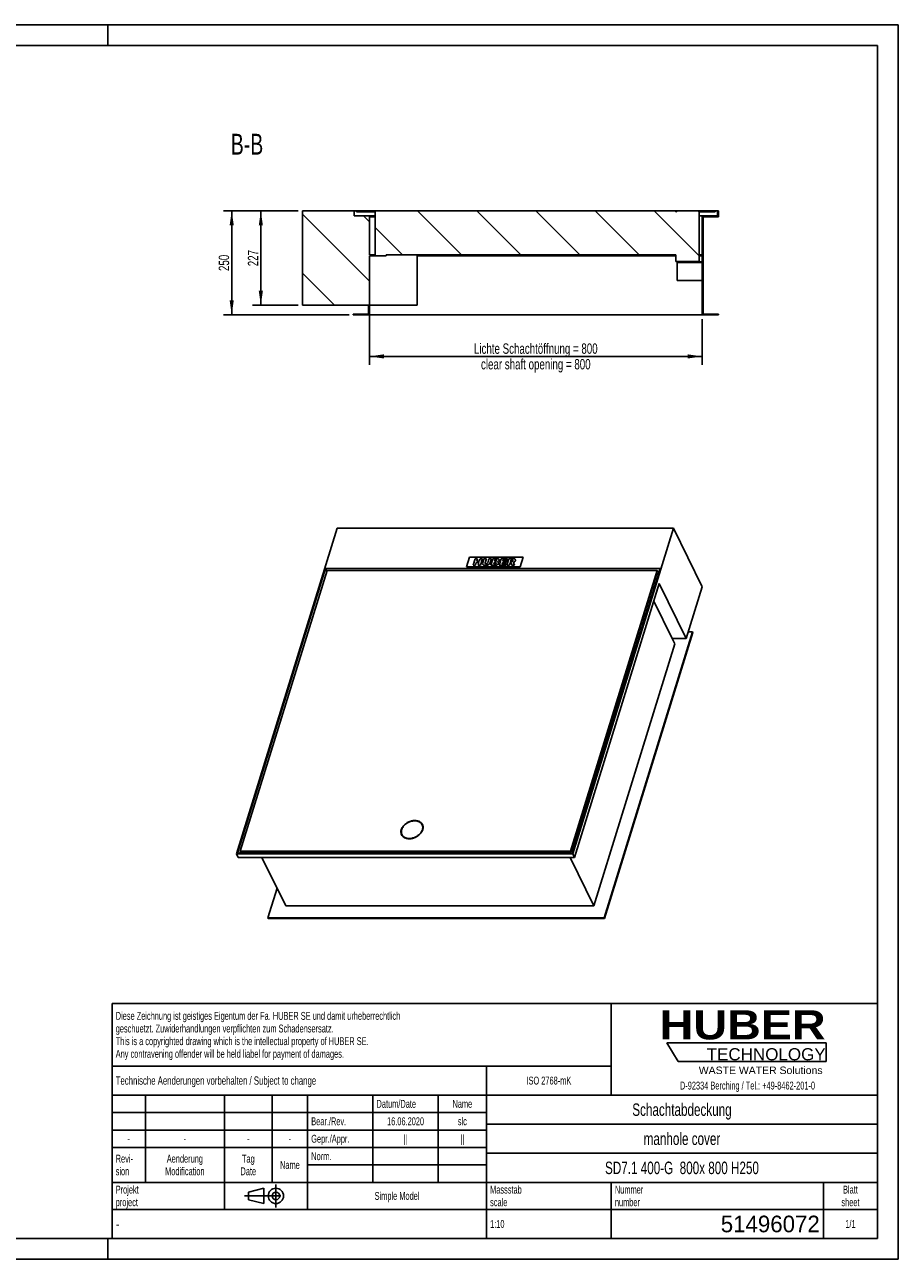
# Model space of a CAD drawing. Header units: millimetres. Extents: x 0 to 4200, y 0 to 2970.
# Tile 2 of 2: x 2100 to 4200, y 0 to 2970. Entities that reach past the tile are written whole.
import ezdxf

# ---------------------------------------------------------------- set-up
doc = ezdxf.new("R2010")
doc.units = ezdxf.units.MM
doc.header["$LTSCALE"] = 231
doc.linetypes.add('CENTER', pattern=[0.6, 0.375, -0.075, 0.075, -0.075])
doc.layers.get('0').update_dxf_attribs({"linetype": 'CONTINUOUS'})
for name, color, linetype in [('_2D-BEM', 7, 'CONTINUOUS'), ('_ACHSEN', 7, 'CONTINUOUS'), ('_KURVEN', 7, 'CONTINUOUS'), ('_ZEICHNUNGSELEM', 7, 'CONTINUOUS'), ('HUBER_Logo_BL2', 7, 'CONTINUOUS')]:
    doc.layers.add(name, color=color, linetype=linetype)
doc.styles.get("Standard").update_dxf_attribs({"font": 'txt', "width": 0.7})
doc.styles.add('TEXTSTYLE_2', font='ariblk.ttf')
doc.styles.add('TEXTSTYLE_3', font='arial.ttf')
doc.styles.add('TEXTSTYLE_4', font='txt', dxfattribs={"width": 0.8})
doc.styles.add('TEXTSTYLE_5', font='txt')
doc.dimstyles.new('DIMSTYLE_1', dxfattribs={"dimtxt": 25, "dimasz": 35, "dimexe": 2, "dimexo": 1, "dimtad": 1, "dimdec": 1, "dimtxsty": 'Standard', "dimblk": '_FILLED', "dimblk1": '_FILLED', "dimblk2": '_FILLED', "dimcen": 0.09, "dimadec": 1, "dimazin": 2, "dimtp": 0.8, "dimtm": 0.8, "dimtfac": 1, "dimtdec": 1, "dimtofl": 0, "dimtmove": 0, "dimatfit": 3, "dimldrblk": '_FILLED', "dimfxl": 1, "dimtolj": 1, "dimarcsym": 0})
doc.dimstyles.new('DIMSTYLE_2', dxfattribs={"dimtxt": 25, "dimasz": 35, "dimexe": 2, "dimexo": 1, "dimtad": 1, "dimdec": 1, "dimtxsty": 'Standard', "dimblk": '_FILLED', "dimblk1": '_FILLED', "dimblk2": '_FILLED', "dimcen": 0.09, "dimadec": 1, "dimazin": 2, "dimtp": 0.5, "dimtm": 0.5, "dimtfac": 1, "dimtdec": 1, "dimtofl": 0, "dimtmove": 0, "dimatfit": 3, "dimldrblk": '_FILLED', "dimfxl": 1, "dimtolj": 1, "dimarcsym": 0})

# ---------------------------------------------------------------- blocks, each defined once
blk = doc.blocks.new('HUBER_LOGO_BL2', base_point=(3837.5, 503.7))
at = {"layer": 'HUBER_Logo_BL2', "color": 5, "linetype": 'Continuous'}
for p, q in [((4026.4, 521), (3643.9, 521)), ((3643.9, 521), (3670.9, 476)), ((4026.4, 521), (4026.4, 476)), ((3670.9, 476), (4026.4, 476))]:
    blk.add_line(p, q, dxfattribs=at)
at = {"layer": 'HUBER_Logo_BL2', "color": 2, "linetype": 'Continuous', "attachment_point": 3, "line_spacing_factor": 0.78}
for s, insert, char_height, width, style in [('HUBER\\P\\fArial;\\H29.25;TECHNOLOGY ', (4025.4, 599.1), 70.2, 387.672, 'TEXTSTYLE_2'), ('WASTE WATER Solutions', (4018, 463.6), 18, 297.033, 'TEXTSTYLE_3')]:
    blk.add_mtext(s, dxfattribs=dict(at, insert=insert, char_height=char_height, width=width, style=style))
at = {"layer": 'HUBER_Logo_BL2', "color": 2, "linetype": 'Continuous', "insert": (3837.5, 427.4), "char_height": 19, "width": 810.893, "attachment_point": 2, "line_spacing_factor": 0.96}
blk.add_mtext('D-92334 Berching / Tel.: +49-8462-201-0', dxfattribs=at)
blk = doc.blocks.new('_FILLED')
at = {"color": 0, "linetype": 'ByBlock'}
blk.add_solid([(0, 0), (-1, 0.143), (-1, -0.143)], dxfattribs=at)
blk = doc.blocks.new('*D3')
at = {"layer": '_2D-BEM', "color": 2, "linetype": 'Continuous', "transparency": 16777216}
for p, q in [((2928.6, 2285), (2928.6, 2152)), ((3728.6, 2262), (3728.6, 2152)), ((2928.6, 2172), (3328.6, 2172)), ((3728.6, 2172), (3328.6, 2172))]:
    blk.add_line(p, q, dxfattribs=at)
at = {"layer": '_2D-BEM', "color": 2, "linetype": 'Continuous', "transparency": 16777216, "xscale": 35, "yscale": 35, "zscale": 35, "rotation": 180}
blk.add_blockref('_FILLED', (2928.6, 2172), dxfattribs=at)
at = {"layer": '_2D-BEM', "color": 2, "linetype": 'Continuous', "transparency": 16777216, "xscale": 35, "yscale": 35, "zscale": 35}
blk.add_blockref('_FILLED', (3728.6, 2172), dxfattribs=at)
at = {"layer": '_2D-BEM', "color": 2, "linetype": 'Continuous', "transparency": 16777216, "insert": (3328.6, 2203.3), "char_height": 25, "width": 702.143, "attachment_point": 2, "line_spacing_factor": 0.9}
blk.add_mtext('Lichte Schachtöffnung = 800\\Pclear shaft opening = 800', dxfattribs=at)
blk = doc.blocks.new('*D4')
at = {"layer": '_2D-BEM', "color": 2, "linetype": 'Continuous', "transparency": 16777216}
for p, q in [((2757.6, 2522), (2577.6, 2522)), ((2597.6, 2522), (2597.6, 2397)), ((2597.6, 2272), (2597.6, 2397)), ((2879.6, 2272), (2577.6, 2272))]:
    blk.add_line(p, q, dxfattribs=at)
at = {"layer": '_2D-BEM', "color": 2, "linetype": 'Continuous', "transparency": 16777216, "xscale": 35, "yscale": 35, "zscale": 35}
for p, rotation in [((2597.6, 2522), 90), ((2597.6, 2272), 270)]:
    blk.add_blockref('_FILLED', p, dxfattribs=dict(at, rotation=rotation))
at = {"layer": '_2D-BEM', "color": 2, "linetype": 'Continuous', "transparency": 16777216, "insert": (2566.4, 2397), "char_height": 25, "width": 85.714, "attachment_point": 2, "rotation": 90, "line_spacing_factor": 0.9}
blk.add_mtext('250', dxfattribs=at)
blk = doc.blocks.new('*D5')
at = {"layer": '_2D-BEM', "color": 2, "linetype": 'Continuous', "transparency": 16777216}
for p, q in [((2757.6, 2522), (2647.6, 2522)), ((2667.6, 2522), (2667.6, 2408.5)), ((2667.6, 2295), (2667.6, 2408.5)), ((2757.6, 2295), (2647.6, 2295))]:
    blk.add_line(p, q, dxfattribs=at)
at = {"layer": '_2D-BEM', "color": 2, "linetype": 'Continuous', "transparency": 16777216, "xscale": 35, "yscale": 35, "zscale": 35}
for p, rotation in [((2667.6, 2522), 90), ((2667.6, 2295), 270)]:
    blk.add_blockref('_FILLED', p, dxfattribs=dict(at, rotation=rotation))
at = {"layer": '_2D-BEM', "color": 2, "linetype": 'Continuous', "transparency": 16777216, "insert": (2636.4, 2408.5), "char_height": 25, "width": 88.393, "attachment_point": 2, "rotation": 90, "line_spacing_factor": 0.9}
blk.add_mtext('227', dxfattribs=at)
blk = doc.blocks.new('PROJEKTIONSMETHODE_1_BL3', base_point=(2680, 152.5))
at = {"color": 2, "linetype": 'CENTER'}
for p, q in [((2703.8, 180), (2703.8, 125)), ((2628.7, 152.5), (2731.3, 152.5))]:
    blk.add_line(p, q, dxfattribs=at)
at = {"color": 2, "linetype": 'Continuous'}
for p, q in [((2637.8, 161.7), (2674.5, 170.8)), ((2637.8, 143.3), (2637.8, 161.7)), ((2674.5, 134.2), (2674.5, 170.8)), ((2637.8, 143.3), (2674.5, 134.2))]:
    blk.add_line(p, q, dxfattribs=at)
for radius in [18.3, 9.17]:
    blk.add_circle((2703.8, 152.5), radius, dxfattribs=at)
blk = doc.blocks.new('*T12')
at = {"color": 3, "linetype": 'Continuous'}
for p, q in [((0, 0), (1840, 0)), ((0, 0), (0, -565)), ((1200, 0), (1200, -220)), ((1840, 0), (1840, -565)), ((0, -150), (1200, -150)), ((900, -150), (900, -565)), ((0, -220), (1840, -220)), ((80, -220), (80, -430)), ((270, -220), (270, -495)), ((385, -220), (385, -430)), ((470, -220), (470, -495)), ((627, -220), (627, -430)), ((784, -220), (784, -430)), ((0, -262), (900, -262)), ((900, -290), (1840, -290)), ((0, -304), (900, -304)), ((0, -346), (900, -346)), ((900, -360), (1840, -360)), ((470, -388), (900, -388)), ((0, -430), (1840, -430)), ((1200, -430), (1200, -565)), ((1710, -430), (1710, -565)), ((0, -495), (1840, -495)), ((0, -565), (1840, -565))]:
    blk.add_line(p, q, dxfattribs=at)
at = {"layer": '_ZEICHNUNGSELEM', "color": 2, "linetype": 'Continuous', "line_spacing_factor": 0.96}
for s, insert, char_height, width, attachment_point in [('Diese Zeichnung ist geistiges Eigentum der Fa. HUBER SE und damit urheberrechtlich \\Pgeschuetzt. Zuwiderhandlungen verpflichten zum Schadensersatz.\\PThis is a copyrighted drawing which is the intellectual property of HUBER SE.\\PAny contravening offender will be held liabel for payment of damages.', (8.75, -19.9), 19, 2214.8571, 1), ('Technische Aenderungen vorbehalten / Subject to change', (8.75, -175), 20, 1524.7619, 1), ('ISO 2768-mK', (1050, -175.5), 19, 332.9524, 2), ('Datum/Date', (635.75, -231.5), 19, 292.2381, 1), ('Name', (842, -231.5), 19, 126.6667, 2), ('Schachtabdeckung', (1370, -240), 30, 680, 2), ('Bear./Rev.', (478.75, -273.5), 19, 272.3333, 1), ('16.06.2020', (705.5, -273.5), 19, 281.381, 2), ('slc', (842, -273.5), 19, 77.8095, 2), ('-', (40, -315.5), 19, 34.381, 2), ('-', (175, -315.5), 19, 34.381, 2), ('-', (327.5, -315.5), 19, 34.381, 2), ('-', (427.5, -315.5), 19, 34.381, 2), ('Gepr./Appr.', (478.75, -315.5), 19, 299.4762, 1), ('||', (705.5, -315.5), 19, 50.6667, 2), ('||', (842, -315.5), 19, 50.6667, 2), ('manhole cover', (1370, -310), 30, 564.2857, 2), ('Revi-\\Psion', (8.75, -363.3), 19, 138.4286, 1), ('Aenderung\\PModification', (175, -363.3), 19, 295.8571, 2), ('Tag\\PDate', (327.5, -363.3), 19, 110.381, 2), ('Name', (427.5, -378.5), 19, 126.6667, 2), ('Norm. ', (478.75, -357.5), 19, 175.5238, 1), ('SD7.1 400-G  800x 800 H250', (1370, -380), 30, 1205.7143, 2), ('Projekt\\Pproject', (8.75, -437.8), 19, 183.6667, 1), ('Massstab\\Pscale', (908.75, -437.8), 19, 224.381, 1), ('Nummer\\Pnumber', (1208.75, -437.8), 19, 186.381, 1), ('Blatt\\Psheet', (1775, -437.8), 19, 130.2857, 2), ('Simple Model', (685, -453), 19, 328.4286, 2), ('1:10', (908.75, -520.5), 19, 94.0952, 1), ('1/1', (1775, -520.5), 19, 79.619, 2)]:
    blk.add_mtext(s, dxfattribs=dict(at, insert=insert, char_height=char_height, width=width, attachment_point=attachment_point))
for s, insert, char_height, width, attachment_point, style in [('-', (8.75, -517.5), 25, 18.3333, 1, 'TEXTSTYLE_4'), ('51496072', (1701.25, -510), 40, 553.3333, 3, 'TEXTSTYLE_5')]:
    blk.add_mtext(s, dxfattribs=dict(at, insert=insert, char_height=char_height, width=width, attachment_point=attachment_point, style=style))

msp = doc.modelspace()

# ---------------------------------------------------------------- hatches: boundary and pattern name
at = {"linetype": 'Continuous'}
h = msp.add_hatch(dxfattribs=at)
h.set_pattern_fill('ANSI31', color=2, angle=90, style=0, pattern_type=2)
h.set_pattern_definition([(135, (3328.62, 2522.03), (-71.118, -71.118), [])])
edge = h.paths.add_edge_path()
edge.add_line((3730.62, 2508.03), (3767.62, 2508.03))
edge.add_line((3730.62, 2508.03), (3730.62, 2274.03))
edge.add_line((3767.62, 2274.03), (3730.62, 2274.03))
edge.add_line((3767.62, 2274.03), (3767.62, 2272.03))
edge.add_line((3728.62, 2272.03), (3767.62, 2272.03))
edge.add_line((3728.62, 2272.03), (3728.62, 2397.53))
edge.add_line((3668.62, 2397.53), (3728.62, 2397.53))
edge.add_line((3668.62, 2399.53), (3668.62, 2397.53))
edge.add_line((3668.62, 2399.53), (3728.62, 2399.53))
edge.add_line((3728.62, 2399.53), (3728.62, 2414.03))
edge.add_line((3728.62, 2414.03), (3721.62, 2414.03))
edge.add_line((3721.62, 2414.03), (3721.62, 2400.03))
edge.add_line((3665.62, 2400.03), (3721.62, 2400.03))
edge.add_line((3665.62, 2416.03), (3665.62, 2400.03))
edge.add_line((2968.62, 2416.03), (3665.62, 2416.03))
edge.add_line((2968.62, 2414.03), (2968.62, 2416.03))
edge.add_line((2968.62, 2414.03), (2928.62, 2414.03))
edge.add_line((2928.62, 2272.03), (2928.62, 2414.03))
edge.add_line((2889.62, 2272.03), (2928.62, 2272.03))
edge.add_line((2889.62, 2274.03), (2889.62, 2272.03))
edge.add_line((2926.62, 2274.03), (2889.62, 2274.03))
edge.add_line((2926.62, 2295.03), (2926.62, 2274.03))
edge.add_line((2926.62, 2295.03), (2767.62, 2295.03))
edge.add_line((2767.62, 2295.03), (2767.62, 2522.03))
edge.add_line((2891.62, 2522.03), (2767.62, 2522.03))
edge.add_line((2891.62, 2510.03), (2891.62, 2522.03))
edge.add_line((2928.62, 2510.03), (2891.62, 2510.03))
edge.add_line((2928.62, 2416.03), (2928.62, 2510.03))
edge.add_line((2942.12, 2416.03), (2928.62, 2416.03))
edge.add_line((2942.12, 2520.03), (2942.12, 2416.03))
edge.add_line((2942.12, 2520.03), (2897.62, 2520.03))
edge.add_line((2897.62, 2520.03), (2897.62, 2522.03))
edge.add_line((2897.62, 2522.03), (3665.62, 2522.03))
edge.add_line((3665.62, 2522.03), (3665.62, 2520.03))
edge.add_line((3665.62, 2520.03), (3666.62, 2520.03))
edge.add_line((3666.62, 2522.03), (3666.62, 2520.03))
edge.add_line((3666.62, 2522.03), (3720.62, 2522.03))
edge.add_line((3720.62, 2522.03), (3720.62, 2520.03))
edge.add_line((3720.62, 2520.03), (3721.62, 2520.03))
edge.add_line((3721.62, 2520.03), (3721.62, 2416.03))
edge.add_line((3728.62, 2416.03), (3721.62, 2416.03))
edge.add_line((3728.62, 2510.03), (3728.62, 2416.03))
edge.add_line((3765.62, 2510.03), (3728.62, 2510.03))
edge.add_line((3765.62, 2510.03), (3765.62, 2522.03))
edge.add_line((3767.62, 2522.03), (3765.62, 2522.03))
edge.add_line((3767.62, 2522.03), (3767.62, 2508.03))
edge = h.paths.add_edge_path()
edge.add_line((3759.62, 2522.03), (3721.62, 2522.03))
edge.add_line((3759.62, 2520.03), (3759.62, 2522.03))
edge.add_line((3759.62, 2520.03), (3721.62, 2520.03))
edge.add_line((3721.62, 2522.03), (3721.62, 2520.03))

# ---------------------------------------------------------------- linework, layer by layer
at = {"color": 7, "linetype": 'Continuous'}
for p, q in [((0, 2970), (4200, 2970)), ((4200, 0), (4200, 2970)), ((2891.62, 2522.03), (2767.62, 2522.03)), ((2767.62, 2295.03), (2767.62, 2522.03)), ((2891.62, 2510.03), (2891.62, 2522.03)), ((2897.62, 2522.03), (2891.62, 2522.03)), ((2928.62, 2510.03), (2891.62, 2510.03)), ((2897.62, 2522.03), (3665.62, 2522.03)), ((2897.62, 2520.03), (2897.62, 2522.03)), ((2942.12, 2520.03), (2897.62, 2520.03)), ((2928.62, 2416.03), (2928.62, 2510.03)), ((2942.12, 2510.03), (2928.62, 2510.03)), ((2942.12, 2508.03), (2928.62, 2508.03)), ((2942.12, 2520.03), (2942.12, 2416.03)), ((3665.62, 2522.03), (3665.62, 2520.03)), ((3665.62, 2522.03), (3666.58, 2522.03)), ((3665.62, 2520.03), (3666.62, 2520.03)), ((3666.58, 2522.03), (3666.62, 2522.03)), ((3666.62, 2522.03), (3666.62, 2520.03)), ((3666.62, 2522.03), (3693.62, 2522.03)), ((3693.62, 2522.03), (3720.62, 2522.03)), ((3720.62, 2522.03), (3720.62, 2520.03)), ((3720.62, 2522.03), (3720.67, 2522.03)), ((3720.62, 2520.03), (3721.62, 2520.03)), ((3720.67, 2522.03), (3721.62, 2522.03)), ((3721.62, 2522.03), (3721.62, 2520.03)), ((3759.62, 2522.03), (3721.62, 2522.03)), ((3721.62, 2520.03), (3721.62, 2416.03)), ((3759.62, 2520.03), (3721.62, 2520.03)), ((3728.62, 2510.03), (3721.62, 2510.03)), ((3765.62, 2510.03), (3728.62, 2510.03)), ((3728.62, 2510.03), (3728.62, 2416.03)), ((3730.62, 2508.03), (3767.62, 2508.03)), ((3730.62, 2508.03), (3730.62, 2274.03)), ((3765.62, 2522.03), (3759.62, 2522.03)), ((3759.62, 2520.03), (3759.62, 2522.03)), ((3767.62, 2522.03), (3765.62, 2522.03)), ((3765.62, 2510.03), (3765.62, 2522.03)), ((3767.62, 2522.03), (3767.62, 2508.03)), ((2942.12, 2416.03), (2928.62, 2416.03)), ((2928.62, 2272.03), (2928.62, 2414.03)), ((2968.62, 2414.03), (2928.62, 2414.03)), ((2968.62, 2414.03), (2968.62, 2416.03)), ((2968.62, 2416.03), (3665.62, 2416.03)), ((3043.62, 2416.03), (3043.62, 2295.03)), ((3043.62, 2414.03), (3665.62, 2414.03)), ((3665.62, 2416.03), (3665.62, 2400.03)), ((3728.62, 2416.03), (3721.62, 2416.03)), ((3721.62, 2414.03), (3721.62, 2400.03)), ((3728.62, 2414.03), (3721.62, 2414.03)), ((3728.62, 2399.53), (3728.62, 2414.03)), ((3665.62, 2400.03), (3721.62, 2400.03)), ((3668.62, 2399.53), (3728.62, 2399.53)), ((3668.62, 2399.53), (3668.62, 2397.53)), ((3668.62, 2397.53), (3728.62, 2397.53)), ((3668.62, 2354.53), (3668.62, 2397.53)), ((3728.62, 2272.03), (3728.62, 2397.53)), ((3728.62, 2354.53), (3668.62, 2354.53)), ((2926.62, 2295.03), (2767.62, 2295.03)), ((2926.62, 2295.03), (2926.62, 2274.03)), ((3043.62, 2295.03), (2928.62, 2295.03)), ((2926.62, 2274.03), (2889.62, 2274.03)), ((2889.62, 2274.03), (2889.62, 2272.03)), ((2889.62, 2272.03), (2928.62, 2272.03)), ((3728.62, 2272.03), (2928.62, 2272.03)), ((3728.62, 2272.03), (3767.62, 2272.03)), ((3767.62, 2274.03), (3730.62, 2274.03)), ((3767.62, 2274.03), (3767.62, 2272.03)), ((2850.87, 1758.93), (2608.8, 975.6)), ((2850.87, 1758.93), (3659.56, 1758.93)), ((3417.49, 975.6), (3659.56, 1758.93)), ((3728.81, 1617.82), (3659.56, 1758.93)), ((2822.7, 1661.79), (2611.13, 977.17)), ((2826.77, 1657.1), (2618.11, 981.87)), ((3627.7, 1661.79), (2822.7, 1661.79)), ((2826.09, 1654.88), (2822.7, 1661.79)), ((3620.72, 1657.1), (2826.77, 1657.1)), ((3412.06, 981.87), (3620.72, 1657.1)), ((3412.67, 980.62), (3621.33, 1655.85)), ((3416.14, 977.17), (3627.7, 1661.79)), ((3620.72, 1657.1), (3621.33, 1655.85)), ((3625.4, 1654.34), (3620.87, 1654.34)), ((3421.76, 966.9), (3625.34, 1625.68)), ((3625.34, 1625.68), (3690.32, 1493.27)), ((3690.32, 1493.27), (3728.81, 1617.82)), ((3612.17, 1583.06), (3656.24, 1493.27)), ((3493.14, 821.44), (3705.68, 1509.2)), ((3493.75, 820.2), (3706.29, 1507.96)), ((3656.24, 1493.27), (3662.64, 1480.22)), ((3656.24, 1493.27), (3690.32, 1493.27)), ((3705.68, 1509.2), (3695.24, 1509.2)), ((3705.68, 1509.2), (3706.29, 1507.96)), ((3468.02, 850.42), (3662.64, 1480.22)), ((3055.91, 1044.22), (3055.3, 1045.46)), ((3007.43, 1020.43), (3006.82, 1021.67)), ((2618.38, 981.32), (2617.09, 977.17)), ((2618.11, 981.87), (2618.72, 980.62)), ((2618.11, 981.87), (3412.06, 981.87)), ((2618.72, 980.62), (3412.67, 980.62)), ((3412.06, 981.87), (3412.67, 980.62)), ((2608.8, 975.6), (2613.07, 966.9)), ((2608.8, 975.6), (3417.49, 975.6)), ((2611.13, 977.17), (3416.14, 977.17)), ((2613.07, 966.9), (3421.76, 966.9)), ((2670.33, 966.9), (2727.49, 850.42)), ((3410.86, 966.9), (3468.02, 850.42)), ((3417.49, 975.6), (3421.76, 966.9)), ((2706.58, 893.04), (2684.45, 821.44)), ((2727.49, 850.42), (3468.02, 850.42)), ((2684.45, 821.44), (2685.06, 820.2)), ((2684.45, 821.44), (3493.14, 821.44)), ((2685.06, 820.2), (3493.75, 820.2)), ((3493.14, 821.44), (3493.75, 820.2)), ((0, 0), (4200, 0))]:
    msp.add_line(p, q, dxfattribs=at)
at = {"color": 3, "linetype": 'Continuous'}
for p, q in [((4200, 2970), (0, 2970)), ((2300, 2970), (2300, 2920)), ((4200, 2970), (4200, 0)), ((2300, 0), (2300, 50)), ((4200, 0), (0, 0))]:
    msp.add_line(p, q, dxfattribs=at)
at = {"color": 5, "linetype": 'Continuous'}
for p, q in [((4150, 2920), (50, 2920)), ((4150, 50), (4150, 2920)), ((50, 50), (4150, 50))]:
    msp.add_line(p, q, dxfattribs=at)
at = {"color": 7, "linetype": 'Continuous'}
msp.add_arc((3024.82, 1027.78), 19.5, 166.21892, 166.49932, dxfattribs=at)
for points, knots in [([(3037.6, 1054.72), (3034.1, 1054.72), (3028.74, 1053.77), (3022.13, 1051.03), (3017.46, 1048.24), (3013.33, 1044.86), (3008.91, 1039.91), (3006.62, 1035.46), (3005.88, 1032.42)], [0, 0, 0, 0, 0.2543218, 0.3866611, 0.5188452, 0.6483179, 0.7728202, 1, 1, 1, 1]), ([(3024.53, 1012.42), (3026.84, 1012.42), (3031.57, 1012.98), (3038.4, 1015.24), (3044.71, 1018.8), (3050.07, 1023.4), (3054.1, 1028.75), (3056.5, 1034.49), (3056.96, 1039.38), (3056.32, 1043), (3055.69, 1044.67), (3055.3, 1045.46)], [0, 0, 0, 0, 0.1326395, 0.2708734, 0.4100994, 0.5455252, 0.673105, 0.7905136, 0.8981194, 0.9494753, 1, 1, 1, 1]), ([(3055.3, 1045.46), (3054.6, 1046.89), (3052.65, 1049.58), (3048.46, 1052.54), (3043.3, 1054.34), (3039.54, 1054.72), (3037.6, 1054.72)], [0, 0, 0, 0, 0.2268552, 0.4650458, 0.722054, 1, 1, 1, 1]), ([(3005.85, 1032.33), (3005.42, 1030.52), (3005.16, 1027.71), (3005.81, 1024.12), (3006.44, 1022.46), (3006.82, 1021.67)], [0, 0, 0, 0, 0.5135221, 0.7587221, 1, 1, 1, 1]), ([(3006.82, 1021.67), (3007.52, 1020.25), (3009.48, 1017.56), (3013.66, 1014.59), (3018.82, 1012.79), (3022.58, 1012.42), (3024.53, 1012.42)], [0, 0, 0, 0, 0.2268552, 0.4650458, 0.722054, 1, 1, 1, 1])]:
    msp.add_open_spline(points, degree=3, knots=knots, dxfattribs=at)
at = {"layer": '_ACHSEN', "color": 7, "linetype": 'Continuous'}
for centre, radius, start, end in [((3043.67, 1038.21), 14.64, 29.15698, 31.55355), ((3019.67, 1026.43), 14.63, 200.71839, 203.37142)]:
    msp.add_arc(centre, radius, start, end, dxfattribs=at)
for points, knots in [([(3056.2, 1045.9), (3055.73, 1046.87), (3054.55, 1048.71), (3052.19, 1051.07), (3049.3, 1052.98), (3045.96, 1054.38), (3042.26, 1055.26), (3036.85, 1055.71), (3029.74, 1054.83), (3022.9, 1052.27), (3017.81, 1049.31), (3013.22, 1045.86), (3008.52, 1040.84), (3006.03, 1036.01), (3005.27, 1033.57)], [0, 0, 0, 0, 0.0507441, 0.1026258, 0.1566029, 0.2133314, 0.2731225, 0.335958, 0.4690679, 0.6082314, 0.678196, 0.7472222, 0.8792136, 1, 1, 1, 1]), ([(3056.14, 1045.87), (3055.69, 1046.61), (3054.63, 1048.02), (3052, 1050.53), (3049.54, 1051.9), (3047.81, 1052.58)], [0, 0, 0, 0, 0.2398536, 0.484962, 1, 1, 1, 1]), ([(3056.98, 1033.99), (3057.36, 1035.74), (3057.55, 1038.43), (3056.89, 1041.87), (3056.28, 1043.46), (3055.91, 1044.22)], [0, 0, 0, 0, 0.5126466, 0.7581467, 1, 1, 1, 1]), ([(3056.85, 1033.57), (3057.18, 1034.63), (3057.66, 1036.77), (3057.81, 1039.99), (3057.35, 1043.07), (3056.64, 1045), (3056.2, 1045.9)], [0, 0, 0, 0, 0.264425, 0.5170838, 0.7609157, 1, 1, 1, 1]), ([(3005.27, 1033.57), (3004.94, 1032.5), (3004.46, 1030.37), (3004.32, 1027.15), (3004.77, 1024.06), (3005.48, 1022.14), (3005.93, 1021.23)], [0, 0, 0, 0, 0.264425, 0.5170838, 0.7609157, 1, 1, 1, 1]), ([(3005.76, 1031.91), (3005.25, 1030.12), (3004.84, 1027.36), (3005.21, 1023.76), (3005.68, 1022.06), (3005.99, 1021.26)], [0, 0, 0, 0, 0.5149404, 0.7600804, 1, 1, 1, 1]), ([(3005.93, 1021.23), (3006.4, 1020.27), (3007.57, 1018.42), (3009.93, 1016.06), (3012.82, 1014.16), (3016.16, 1012.75), (3019.86, 1011.88), (3025.27, 1011.43), (3032.38, 1012.3), (3039.22, 1014.86), (3044.31, 1017.83), (3048.9, 1021.27), (3053.6, 1026.29), (3056.1, 1031.13), (3056.85, 1033.57)], [0, 0, 0, 0, 0.0507441, 0.1026258, 0.1566029, 0.2133314, 0.2731225, 0.335958, 0.4690679, 0.6082314, 0.678196, 0.7472222, 0.8792136, 1, 1, 1, 1]), ([(3007.43, 1020.43), (3007.81, 1019.67), (3008.7, 1018.2), (3011.03, 1015.57), (3013.3, 1014.07), (3014.92, 1013.3)], [0, 0, 0, 0, 0.2417792, 0.4872404, 1, 1, 1, 1])]:
    msp.add_open_spline(points, degree=3, knots=knots, dxfattribs=at)
at = {"layer": '_KURVEN', "color": 4, "linetype": 'Continuous'}
for p, q in [((3161.93, 1665.71), (3169.2, 1689.21)), ((3290.88, 1665.71), (3161.93, 1665.71)), ((3169.2, 1689.21), (3298.15, 1689.21)), ((3182.64, 1685.29), (3177.8, 1669.63)), ((3177.8, 1669.63), (3183.49, 1669.63)), ((3188.33, 1685.29), (3182.64, 1685.29)), ((3183.49, 1669.63), (3185.45, 1675.97)), ((3185.45, 1675.97), (3191.67, 1675.97)), ((3186.64, 1679.81), (3188.33, 1685.29)), ((3192.86, 1679.81), (3186.64, 1679.81)), ((3191.67, 1675.97), (3189.71, 1669.63)), ((3189.71, 1669.63), (3195.43, 1669.63)), ((3194.55, 1685.29), (3192.86, 1679.81)), ((3200.27, 1685.29), (3194.55, 1685.29)), ((3195.43, 1669.63), (3200.27, 1685.29)), ((3204.06, 1685.29), (3201.18, 1675.95)), ((3209.74, 1685.29), (3204.06, 1685.29)), ((3206.79, 1675.73), (3209.74, 1685.29)), ((3216.04, 1685.29), (3213.08, 1675.73)), ((3221.72, 1685.29), (3216.04, 1685.29)), ((3218.83, 1675.95), (3221.72, 1685.29)), ((3225.5, 1685.29), (3220.66, 1669.63)), ((3220.66, 1669.63), (3230.48, 1669.63)), ((3236.15, 1685.29), (3225.5, 1685.29)), ((3227.44, 1672.99), (3228.42, 1676.17)), ((3230.34, 1672.99), (3227.44, 1672.99)), ((3228.42, 1676.17), (3231.31, 1676.17)), ((3229.34, 1679.15), (3230.26, 1682.12)), ((3231.82, 1679.15), (3229.34, 1679.15)), ((3230.26, 1682.12), (3232.77, 1682.12)), ((3245.49, 1685.29), (3240.65, 1669.63)), ((3240.65, 1669.63), (3256.18, 1669.63)), ((3260.75, 1685.29), (3245.49, 1685.29)), ((3247.45, 1673.18), (3248.41, 1676.26)), ((3257.28, 1673.18), (3247.45, 1673.18)), ((3248.41, 1676.26), (3257.26, 1676.26)), ((3249.39, 1679.46), (3250.16, 1681.95)), ((3258.25, 1679.46), (3249.39, 1679.46)), ((3250.16, 1681.95), (3259.71, 1681.95)), ((3256.18, 1669.63), (3257.28, 1673.18)), ((3257.26, 1676.26), (3258.25, 1679.46)), ((3264.16, 1685.29), (3259.32, 1669.63)), ((3259.32, 1669.63), (3265.04, 1669.63)), ((3259.71, 1681.95), (3260.75, 1685.29)), ((3273.65, 1685.29), (3264.16, 1685.29)), ((3265.04, 1669.63), (3267, 1675.99)), ((3267, 1675.99), (3267.51, 1675.99)), ((3267.92, 1678.95), (3268.9, 1682.13)), ((3270.32, 1678.95), (3267.92, 1678.95)), ((3268.9, 1682.13), (3271.4, 1682.13)), ((3269.45, 1674.42), (3271.01, 1669.63)), ((3271.01, 1669.63), (3277.44, 1669.63)), ((3277.44, 1669.63), (3276.08, 1674.16)), ((3298.15, 1689.21), (3290.88, 1665.71))]:
    msp.add_line(p, q, dxfattribs=at)
for points in [[(3200.88, 1673.3), (3200.84, 1674.31), (3200.94, 1675.19), (3201.18, 1675.95)], [(3201.54, 1671.5), (3201.12, 1672.09), (3200.91, 1672.68), (3200.88, 1673.3)], [(3203.08, 1670.15), (3202.46, 1670.47), (3201.95, 1670.92), (3201.54, 1671.5)], [(3205.53, 1669.52), (3204.51, 1669.63), (3203.68, 1669.83), (3203.08, 1670.15)], [(3208.42, 1669.36), (3207.52, 1669.36), (3206.56, 1669.41), (3205.53, 1669.52)], [(3206.79, 1675.73), (3206.52, 1674.88), (3206.59, 1674.21), (3207, 1673.73)], [(3207, 1673.73), (3207.4, 1673.25), (3208.11, 1673.02), (3209.1, 1673.02)], [(3212.56, 1669.88), (3211.36, 1669.54), (3209.97, 1669.36), (3208.42, 1669.36)], [(3209.1, 1673.02), (3210.08, 1673.02), (3210.92, 1673.25), (3211.62, 1673.72)], [(3211.62, 1673.72), (3212.32, 1674.19), (3212.81, 1674.86), (3213.08, 1675.73)], [(3215.24, 1671.18), (3214.32, 1670.56), (3213.44, 1670.13), (3212.56, 1669.88)], [(3217.51, 1673.34), (3216.91, 1672.51), (3216.16, 1671.8), (3215.24, 1671.18)], [(3218.83, 1675.95), (3218.54, 1675.02), (3218.1, 1674.16), (3217.51, 1673.34)], [(3230.34, 1672.99), (3231.32, 1672.99), (3232.06, 1673.13), (3232.55, 1673.43)], [(3233.1, 1669.84), (3231.77, 1669.69), (3230.9, 1669.63), (3230.48, 1669.63)], [(3233.27, 1675.74), (3232.95, 1676.02), (3232.3, 1676.17), (3231.31, 1676.17)], [(3231.82, 1679.15), (3232.7, 1679.15), (3233.35, 1679.28), (3233.78, 1679.53)], [(3232.55, 1673.43), (3233.05, 1673.73), (3233.37, 1674.13), (3233.53, 1674.63)], [(3234.46, 1681.74), (3234.19, 1681.99), (3233.63, 1682.12), (3232.77, 1682.12)], [(3235.42, 1670.35), (3234.87, 1670.12), (3234.09, 1669.95), (3233.1, 1669.84)], [(3233.53, 1674.63), (3233.67, 1675.09), (3233.58, 1675.46), (3233.27, 1675.74)], [(3233.78, 1679.53), (3234.22, 1679.79), (3234.51, 1680.18), (3234.66, 1680.67)], [(3234.66, 1680.67), (3234.8, 1681.12), (3234.74, 1681.48), (3234.46, 1681.74)], [(3237.72, 1671.89), (3237.06, 1671.24), (3236.3, 1670.73), (3235.42, 1670.35)], [(3236.15, 1685.29), (3237.93, 1685.29), (3239.17, 1684.92), (3239.89, 1684.17)], [(3238.71, 1679.01), (3238.12, 1678.56), (3237.35, 1678.22), (3236.4, 1677.96)], [(3236.4, 1677.96), (3237.64, 1677.69), (3238.46, 1677.23), (3238.89, 1676.56)], [(3239.06, 1674.08), (3238.81, 1673.27), (3238.36, 1672.53), (3237.72, 1671.89)], [(3240.47, 1681.39), (3240.18, 1680.46), (3239.59, 1679.67), (3238.71, 1679.01)], [(3238.89, 1676.56), (3239.31, 1675.9), (3239.37, 1675.08), (3239.06, 1674.08)], [(3239.89, 1684.17), (3240.62, 1683.42), (3240.81, 1682.49), (3240.47, 1681.39)], [(3268.78, 1675.62), (3268.45, 1675.86), (3268.02, 1675.99), (3267.51, 1675.99)], [(3269.45, 1674.42), (3269.25, 1675.03), (3269.03, 1675.43), (3268.78, 1675.62)], [(3270.32, 1678.95), (3270.57, 1678.95), (3271.09, 1679.01), (3271.89, 1679.15)], [(3273.4, 1681.72), (3273.11, 1681.99), (3272.43, 1682.13), (3271.4, 1682.13)], [(3271.89, 1679.15), (3272.29, 1679.22), (3272.64, 1679.39), (3272.97, 1679.65)], [(3272.97, 1679.65), (3273.28, 1679.91), (3273.5, 1680.22), (3273.61, 1680.56)], [(3273.61, 1680.56), (3273.76, 1681.06), (3273.69, 1681.45), (3273.4, 1681.72)], [(3275.82, 1677.15), (3275.26, 1676.91), (3274.53, 1676.7), (3273.62, 1676.54)], [(3273.62, 1676.54), (3274.24, 1676.34), (3274.68, 1676.15), (3274.93, 1675.96)], [(3273.65, 1685.29), (3275.41, 1685.29), (3276.71, 1685.17), (3277.57, 1684.91)], [(3274.93, 1675.96), (3275.1, 1675.83), (3275.32, 1675.56), (3275.59, 1675.13)], [(3275.59, 1675.13), (3275.85, 1674.72), (3276.01, 1674.39), (3276.08, 1674.16)], [(3278.09, 1678.69), (3277.46, 1678.06), (3276.7, 1677.55), (3275.82, 1677.15)], [(3277.57, 1684.91), (3278.42, 1684.65), (3279.01, 1684.17), (3279.37, 1683.48)], [(3279.44, 1680.95), (3279.17, 1680.07), (3278.72, 1679.32), (3278.09, 1678.69)], [(3279.37, 1683.48), (3279.72, 1682.78), (3279.75, 1681.94), (3279.44, 1680.95)]]:
    msp.add_open_spline(points, degree=3, dxfattribs=at)

# ---------------------------------------------------------------- block references
msp.add_blockref('*T12', (2310, 615))
at = {"color": 2, "linetype": 'Continuous'}
msp.add_blockref('PROJEKTIONSMETHODE_1_BL3', (2680, 152.5), dxfattribs=at)
at = {"layer": 'HUBER_Logo_BL2'}
msp.add_blockref('HUBER_LOGO_BL2', (3837.5, 503.74), dxfattribs=at)

# ---------------------------------------------------------------- texts
at = {"layer": '_ZEICHNUNGSELEM', "color": 2, "linetype": 'Continuous', "insert": (2673.39, 2707.54), "char_height": 50, "width": 171.4286, "attachment_point": 3, "line_spacing_factor": 0.9}
msp.add_mtext('B-B', dxfattribs=at)

# ---------------------------------------------------------------- dimensions: what is measured, and where the dimension line sits
at = {"layer": '_2D-BEM', "color": 2, "linetype": 'Continuous'}
for base, p1, picture, middle in [((2597.62, 2522.03), (2880.62, 2272.03), '*D4', (2597.62, 2393.46)), ((2667.62, 2522.03), (2758.62, 2295.03), '*D5', (2667.62, 2404.96))]:
    dim = msp.add_linear_dim(base=base, p1=p1, p2=(2758.62, 2522.03), angle=90, dimstyle='DIMSTYLE_2', dxfattribs=at)
    dim.commit()
    dim.dimension.update_dxf_attribs({"geometry": picture, "text_midpoint": middle, "dimtype": 160})
dim = msp.add_linear_dim(base=(3728.62, 2172.03), p1=(2928.62, 2286.03), p2=(3728.62, 2263.03), text='Lichte Schachtöffnung = <>\\Pclear shaft opening = 800', dimstyle='DIMSTYLE_1', dxfattribs=at)
dim.commit()
dim.dimension.update_dxf_attribs({"geometry": '*D3', "text_midpoint": (3328.62, 2172.03), "dimtype": 160})

doc.saveas('drawing.dxf')
